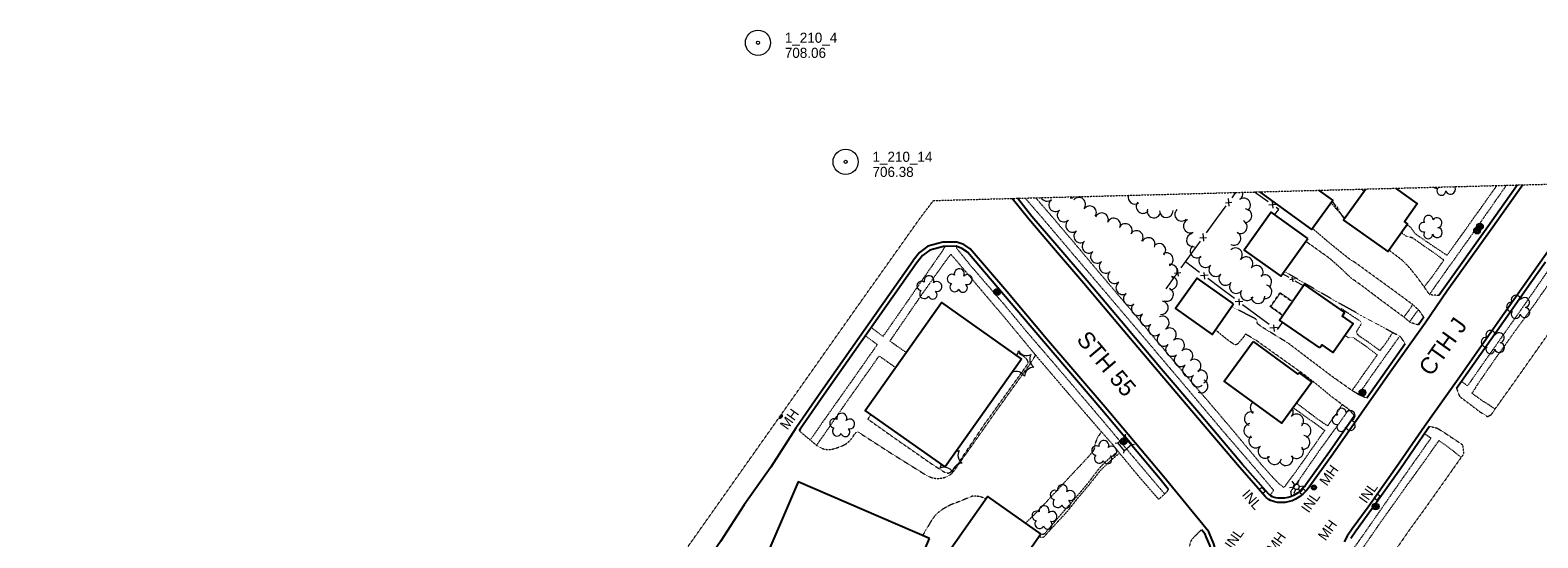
# Model space of a CAD drawing. Extents: x 863487 to 870045, y 569252 to 575761.
# Tile 29 of 66: x 864977 to 865876, y 572362 to 572664. Entities that reach past the tile are written whole.
import ezdxf
from ezdxf.enums import TextEntityAlignment as Align

# ---------------------------------------------------------------- set-up
doc = ezdxf.new("R2010")
doc.units = 0
doc.header["$LTSCALE"] = 0.005
doc.header["$MEASUREMENT"] = 0
for name, pattern in [('DGN Style 3', [37.5, 25, -12.5]), ('DGN Style 4', [56.5, 25, -12.5, 6.5, -12.5]), ('DGN Style 5', [20, 10, -10])]:
    doc.linetypes.add(name, pattern=pattern)
for name, color, linetype, lineweight in [('E_DRN_Grate', 5, 'Continuous', 15), ('E_DWY', 2, 'DGN Style 3', 15), ('E_LAND_Vegetation', 3, 'Continuous', 15), ('E_MAP_Limits', 3, 'DGN Style 3', 15), ('E_MAP_PassPoints', 40, 'Continuous', 15), ('E_MISCPROP', 30, 'Continuous', 15), ('E_MISCPROP_HvyDash', 241, 'DGN Style 3', 25), ('E_MISCPROP_HvyLine', 241, 'Continuous', 25), ('E_MISCPROP_Railing', 30, 'Continuous', 15), ('E_PATH_Sidewalk', 2, 'DGN Style 5', 15), ('E_RDWY', 21, 'Continuous', 25), ('E_RDWY_Name', 21, 'Continuous', 15), ('E_UTL_AboveGroundPipe', 30, 'DGN Style 4', 15)]:
    doc.layers.add(name, color=color, linetype=linetype, lineweight=lineweight)
doc.styles.add('Style-IGR_FONT_0', font='IGR_FONT_0.shx')
doc.styles.add('Style-IGR_FONT_1', font='IGR_FONT_1.shx')

# ---------------------------------------------------------------- blocks, each defined once
blk = doc.blocks.new('PP')
at = {"layer": 'E_MAP_PassPoints', "color": 40, "linetype": 'Continuous', "lineweight": 0}
for radius in [7.5, 0.96]:
    blk.add_circle((0, 0), radius, dxfattribs=at)
blk = doc.blocks.new('POLE')
at = {"layer": 'E_MISCPROP', "color": 20, "linetype": 'Continuous', "lineweight": 0}
for centre, radius in [((-0.01, 0.02), 2.02), ((-0.01, 0.03), 1.52), ((0, -0.01), 1.01), ((0, 0), 0.502)]:
    blk.add_circle(centre, radius, dxfattribs=at)
blk = doc.blocks.new('TREE')
at = {"layer": 'E_LAND_Vegetation', "color": 93, "linetype": 'Continuous', "lineweight": 0}
for centre, radius, start, end in [((-4.47, 0.2), 2.78, 78.07164, 279.08269), ((-1.47, 4.28), 2.78, 1.39463, 209.16762), ((3.57, 2.42), 2.97, 278.42374, 139.65762), ((-2.01, -4.2), 2.61, 140.77979, 358.71239), ((3.46, -3.43), 2.97, 196.07455, 79.04782)]:
    blk.add_arc(centre, radius, start, end, dxfattribs=at)
blk = doc.blocks.new('INL_2')
at = {"layer": 'E_MISCPROP_Railing', "color": 40, "linetype": 'Continuous', "lineweight": 0, "style": 'Style-IGR_FONT_0'}
blk.add_text('INL', height=6, rotation=0.00004, dxfattribs=at).set_placement((-5.74, -3.01))
blk = doc.blocks.new('INLT')
at = {"layer": 'E_MISCPROP_Railing', "color": 40, "linetype": 'Continuous', "lineweight": 0, "flags": 128}
blk.add_lwpolyline([(3, -2), (3, 0), (0, 0), (0, -2), (3, -2)], dxfattribs=at)
blk = doc.blocks.new('INL_9')
at = {"layer": 'E_MISCPROP_Railing', "color": 40, "linetype": 'Continuous', "lineweight": 0, "style": 'Style-IGR_FONT_0'}
blk.add_text('INL', height=6, rotation=0.00001, dxfattribs=at).set_placement((-5.74, -3.01))
blk = doc.blocks.new('INL_10')
at = {"layer": 'E_MISCPROP_Railing', "color": 40, "linetype": 'Continuous', "lineweight": 0, "style": 'Style-IGR_FONT_0'}
blk.add_text('INL', height=6, rotation=0.00002, dxfattribs=at).set_placement((-5.74, -3.01))
blk = doc.blocks.new('MHO_2')
at = {"layer": 'E_DRN_Grate', "color": 20, "linetype": 'Continuous', "lineweight": 0}
for centre, radius in [((0.06, 0.01), 1.5), ((0.07, 0.01), 1.22), ((0.06, 0), 0.968), ((0.03, -0.01), 0.605)]:
    blk.add_circle(centre, radius, dxfattribs=at)
blk = doc.blocks.new('PED')
at = {"layer": 'E_UTL_AboveGroundPipe', "color": 101, "linetype": 'Continuous', "lineweight": 13}
for p, q in [((-3.12, 2.9), (-4.17, 3.96)), ((2.88, 2.9), (3.94, 3.96)), ((-4.18, -4.16), (-3.12, -3.1)), ((3.94, -4.16), (2.88, -3.1))]:
    blk.add_line(p, q, dxfattribs=at)
at = {"layer": 'E_UTL_AboveGroundPipe', "color": 101, "linetype": 'Continuous', "lineweight": 13, "flags": 128}
blk.add_lwpolyline([(-3.12, -3.1), (2.88, -3.1), (2.88, 2.9), (-3.12, 2.9)], close=True, dxfattribs=at)
blk = doc.blocks.new('LTP')
at = {"layer": 'E_MISCPROP', "color": 20, "linetype": 'Continuous', "lineweight": 0}
for p, q in [((-1.64, 0.07), (-4.24, 0.14)), ((-0.8, 1.43), (-2, 3.73)), ((0.9, 1.42), (2.27, 3.65)), ((-0.88, -1.42), (-2.24, -3.61)), ((0.76, -1.47), (2, -3.65)), ((1.64, -0.02), (4.16, -0.09))]:
    blk.add_line(p, q, dxfattribs=at)
blk.add_circle((0, 0), 1.64, dxfattribs=at)

msp = doc.modelspace()

# ---------------------------------------------------------------- linework, layer by layer
at = {"layer": 'E_DRN_Grate', "color": 20, "linetype": 'Continuous'}
for centre, radius, start, end in [((865424.27, 572434.3), 1.5, 242.00411, 47.60594), ((865424.27, 572434.3), 1.22, 243.59596, 46.01409), ((865424.28, 572434.29), 0.968, 245.10281, 44.50724), ((865424.27, 572434.26), 0.605, 250.73777, 38.87228)]:
    msp.add_arc(centre, radius, start, end, dxfattribs=at)
at = {"layer": 'E_DWY', "color": 51, "linetype": 'DGN Style 3', "flags": 128}
for points in [[(865761.11, 572552.22), (865759.83, 572553.14), (865752.62, 572561.33)], [(865808.02, 572493.02), (865804.99, 572497.34), (865804.92, 572497.36), (865801.14, 572500.75), (865790.64, 572508.51), (865776.13, 572519.01), (865767.53, 572525.26), (865763.29, 572527.99), (865756.32, 572533.59), (865749.47, 572539.21), (865742.45, 572545.24), (865741.56, 572546.06)], [(865804.81, 572488.43), (865799.94, 572489.88), (865796.04, 572493.18), (865783.1, 572502.71), (865770.38, 572512.35), (865764.79, 572516.24), (865757.8, 572522.86), (865752.67, 572527.41), (865750.51, 572529.05), (865737.58, 572538.29)], [(865816.94, 572505.96), (865811.48, 572506.41), (865808.32, 572510.91), (865803.88, 572517.06), (865799.54, 572522.45), (865795.55, 572526.61), (865792.25, 572529.2), (865788.58, 572532), (865787.1, 572533.1)], [(865796.87, 572477.19), (865793.97, 572481.71), (865789.38, 572483.84), (865781.54, 572488.32), (865772.75, 572492.9), (865761.85, 572499.02), (865756.21, 572502.14), (865738.47, 572512.39), (865727.18, 572518.97), (865724.83, 572520.4)], [(865774.06, 572444.76), (865769.19, 572446.94), (865764.98, 572449.53), (865753.43, 572457.68), (865739.82, 572467.95), (865727.16, 572477.61), (865713.31, 572486.07), (865709.15, 572488.89), (865708.81, 572489.23), (865708.67, 572489.83), (865708.66, 572490.39), (865708.56, 572491), (865708.3, 572491.49), (865707.77, 572492.04), (865699.71, 572496.17), (865693.41, 572499.24)], [(865827.47, 572450.58), (865829.29, 572445.84), (865833.5, 572442.7), (865841.22, 572436.82), (865845.99, 572433.84), (865848.27, 572435.06), (865850.21, 572438.09), (865857.06, 572447.6), (865867.62, 572462.51), (865879.01, 572478.7), (865889.31, 572493.2), (865894.02, 572489.84), (865903.42, 572483.57), (865910.89, 572478.08), (865925.71, 572467.53), (865934.81, 572461.43), (865948.77, 572451.58), (865961.3, 572442.56), (865969.61, 572437.11), (865969.73, 572434.86)], [(865766.71, 572434.26), (865764.9, 572436.35), (865764.34, 572437.01), (865763.18, 572438.29), (865759.11, 572441.23), (865752.56, 572446.06), (865745.2, 572452.22), (865741.37, 572455.24), (865737.56, 572458.23), (865708.29, 572479.09), (865701.74, 572483.02), (865700.95, 572481.84), (865700.04, 572480.55), (865698.59, 572478.87), (865697.55, 572477.67), (865696.97, 572477.11), (865696.3, 572476.72), (865695.42, 572476.64), (865694.43, 572477.22), (865692.6, 572478.42), (865690.85, 572479.7), (865689.57, 572480.78), (865688.28, 572481.82), (865686.84, 572482.96), (865685.93, 572483.76), (865685.1, 572484.42), (865684.41, 572484.92), (865683.65, 572485.47)], [(865435.75, 572425.41), (865446.34, 572416.52), (865447.91, 572415.66), (865449.23, 572414.97), (865450.79, 572414.45), (865453.3, 572414.19), (865454.86, 572414.31), (865456.84, 572414.84), (865458.36, 572415.3), (865460.32, 572416.03), (865462.25, 572416.8), (865464.07, 572417.88), (865465.67, 572419.2), (865467.36, 572421.28), (865468.68, 572423.29), (865469.46, 572424.24), (865470.51, 572424.81), (865471.31, 572424.36), (865471.78, 572424.09), (865488.96, 572413.01), (865505.04, 572402.94), (865512.16, 572398.53), (865514.09, 572397.73), (865516.07, 572397.14), (865518.39, 572396.98), (865519.66, 572397.1), (865520.79, 572397.23), (865522.43, 572397.61), (865523.46, 572397.98), (865524.4, 572398.41), (865525.64, 572399.22), (865526.41, 572399.8), (865526.86, 572400.22), (865527.37, 572400.74), (865527.86, 572401.28), (865553.1, 572437.05), (865573.09, 572464.89), (865576.65, 572470.42), (865594.61, 572449.38), (865615.85, 572424.73), (865614.99, 572423.59), (865613.95, 572422.03), (865613.14, 572420.48), (865612.41, 572418.75), (865612, 572417.13), (865611.64, 572414.98), (865610.99, 572413.48), (865609.49, 572411.53), (865607.43, 572409.21), (865604.24, 572405.75), (865600.89, 572402.24), (865596.84, 572397.93), (865592.96, 572393.75), (865589.94, 572390.42), (865586.12, 572386.37), (865582.7, 572382.68), (865580.6, 572380.48), (865579.16, 572378.87), (865577.66, 572377.3), (865576.23, 572375.87), (865574.72, 572374.3), (865572.95, 572372.65), (865571.47, 572371.26), (865570.58, 572370.32)], [(865478.61, 572435.05), (865476.64, 572432.36), (865491.56, 572421.78), (865514.83, 572405.56), (865521.4, 572401.35), (865522.28, 572400.9), (865523.15, 572400.55), (865524.28, 572400.18), (865524.96, 572400.28), (865525.69, 572400.63), (865526.53, 572401.31), (865527.39, 572402.19), (865528.77, 572403.66), (865529.65, 572404.71), (865546.04, 572429.09), (865572, 572465.22), (865572.19, 572465.78), (865572.19, 572466.35), (865571.99, 572467.07), (865571.57, 572467.78), (865570.77, 572468.63), (865569.76, 572469.5), (865568.46, 572470.41), (865566.7, 572471.41)], [(865811.42, 572428.02), (865815.89, 572427), (865820.34, 572424.21), (865825.23, 572420.97), (865831.17, 572417), (865831.7, 572411.43), (865830.24, 572409.6), (865820.23, 572395.4), (865809.84, 572380.76), (865804.59, 572373.48), (865799.1, 572365.92), (865794.09, 572358.65), (865784.04, 572344.61), (865788.53, 572340.58), (865794.56, 572336.09), (865797.5, 572334.28), (865805.34, 572328.59), (865808.8, 572326.18), (865811.31, 572324.36), (865813.25, 572323.05), (865815.31, 572321.81), (865817.05, 572320.73), (865818.57, 572319.91), (865819.9, 572319.43), (865821.36, 572319.02), (865823.06, 572318.57), (865827.73, 572317.56), (865836.54, 572315.94), (865838.67, 572315.59), (865840.28, 572315.23), (865842.78, 572314.82), (865849.21, 572313.63), (865848.86, 572295.7), (865843.53, 572290.13)], [(865655.7, 572390.6), (865654.98, 572389.3), (865654.67, 572388.83), (865654.37, 572388.51), (865653.78, 572387.91), (865649.98, 572384.58), (865639.13, 572397.02), (865626.62, 572412.1), (865621.1, 572407.44), (865615.11, 572401.62), (865608.06, 572392.64), (865601.65, 572385.19), (865595.88, 572377.78), (865581.3, 572361.96), (865580.91, 572361.74), (865580.01, 572361.85), (865579.26, 572362.2), (865578.87, 572362.43)], [(865624.3, 572411.93), (865621.44, 572409.67), (865618.11, 572406.74), (865617.04, 572405.71), (865616, 572404.57), (865614.96, 572403.46), (865613.8, 572402.09), (865612.52, 572400.4), (865610.94, 572398.37), (865609.13, 572395.88), (865607.59, 572394), (865605.8, 572391.84), (865604.14, 572389.78), (865602.4, 572387.73), (865600.76, 572385.85), (865598.93, 572383.73), (865596.91, 572381.37), (865593.95, 572378.15), (865581.77, 572363.88), (865581.12, 572363.62), (865580.33, 572363.69), (865579.83, 572363.79)], [(865547.11, 572384.96), (865546.44, 572385.15), (865545.09, 572385.63), (865543.59, 572386.07), (865541.77, 572386.38), (865539.54, 572386.54), (865537.86, 572386.05), (865535.78, 572385.15), (865533, 572383.98), (865530.68, 572383.04), (865528.54, 572382.25), (865526.13, 572381.31), (865523.95, 572380.24), (865521.62, 572378.9), (865519.29, 572377.3), (865517.66, 572375.82), (865516.42, 572374.45), (865514.67, 572372.05), (865513.81, 572370.68), (865513.32, 572369.84), (865512.71, 572368.76), (865511.99, 572367.48), (865510.83, 572365.56), (865509.68, 572363.64), (865509.35, 572363.05)], [(865675.48, 572366.46), (865669.95, 572360.95), (865669.67, 572360.58), (865669.13, 572359.64), (865668.69, 572358.49), (865668.29, 572356.43), (865668, 572354.28), (865667.96, 572351.64), (865667.96, 572348.96), (865667.84, 572346.38), (865667.84, 572343.4), (865667.67, 572340.46), (865667.29, 572337.88), (865666.62, 572336.58), (865665.3, 572334.84), (865663.42, 572332.69), (865661.46, 572330.41), (865659.63, 572328.35), (865657.86, 572326.32), (865656.24, 572324.41), (865654.98, 572323.07), (865654.36, 572322.42), (865653.42, 572321.19), (865653.05, 572320.61), (865652.7, 572319.61), (865653.04, 572318.55), (865654.05, 572317.37), (865655.72, 572316.06), (865657.5, 572314.79), (865659.35, 572313.38), (865660.74, 572312.29), (865661.9, 572311.44), (865662.72, 572310.86), (865655.66, 572300.93)]]:
    msp.add_lwpolyline(points, dxfattribs=at)
at = {"layer": 'E_LAND_Vegetation', "color": 93, "linetype": 'Continuous'}
for centre, radius, start, end in [((865696.14, 572566.75), 4.03, 303.23255, 10.39419), ((865815.77, 572572.6), 2.78, 228.7841, 281.61804), ((865818.42, 572568.31), 2.61, 143.31514, 1.24775), ((865823.85, 572569.32), 2.97, 198.60991, 30.682), ((865583.43, 572566.12), 3.96, 207.62787, 310.75923), ((865588.48, 572559.95), 3.96, 129.06993, 309.05461), ((865597.1, 572567.95), 3.96, 275.9078, 307.40611), ((865602.44, 572560.43), 3.96, 319.55949, 139.54417), ((865608.88, 572555.4), 3.96, 326.78435, 146.76903), ((865635.87, 572564.51), 4.03, 163.26573, 303.00591), ((865640.62, 572558.96), 4.03, 140.77116, 320.75583), ((865700.63, 572559.93), 4.03, 306.56324, 126.54792), ((865593.5, 572553.9), 3.96, 130.79371, 310.77838), ((865598.55, 572547.63), 3.96, 127.18337, 307.16804), ((865616.02, 572551.22), 3.96, 336.89174, 156.87642), ((865623.24, 572548.09), 3.96, 335.45714, 155.44181), ((865647.13, 572556.33), 4.03, 164.97823, 344.96291), ((865654.49, 572556.49), 4.03, 181.43393, 1.41861), ((865663.64, 572554.36), 4.03, 134.11144, 314.09612), ((865668.75, 572547.39), 4.03, 114.75971, 294.74439), ((865698.69, 572546.9), 4.03, 244.15971, 64.14439), ((865701.48, 572553.54), 4.03, 265.74363, 85.7283), ((865603.4, 572541.4), 3.96, 127.95295, 307.93763), ((865630.22, 572544.83), 3.96, 329.56384, 149.54851), ((865636.72, 572540.65), 3.96, 324.40896, 144.39364), ((865643.85, 572536.49), 3.96, 334.33224, 154.31691), ((865670.61, 572539.02), 4.03, 99.41609, 279.40076), ((865694.87, 572539.96), 4.03, 240.863, 60.84768), ((865608.28, 572535.23), 3.96, 129.52725, 309.51193), ((865613.31, 572529.2), 3.96, 131.35924, 311.34392), ((865650.19, 572533.03), 3.96, 316.58863, 136.57331), ((865654.66, 572527.41), 3.96, 297.18195, 117.16663), ((865672.81, 572532.42), 4.03, 128.69159, 308.67627), ((865695.75, 572530.32), 4.03, 314.98075, 134.96543), ((865618.54, 572523.23), 3.96, 130.91824, 310.90291), ((865657.18, 572520.52), 3.96, 282.8269, 102.81158), ((865677.95, 572526.71), 4.03, 138.03417, 318.01884), ((865683.96, 572521.42), 4.03, 139.21039, 319.19507), ((865702.06, 572524.98), 4.03, 321.10759, 141.09227), ((865708.2, 572519.86), 4.03, 319.60337, 139.58804), ((865623.66, 572517.14), 3.96, 129.91401, 309.89869), ((865628.48, 572510.56), 3.96, 123.62028, 303.60496), ((865657.08, 572513.46), 3.96, 261.97404, 81.95872), ((865689.92, 572516.12), 4.03, 141.17425, 321.15893), ((865696.22, 572511.28), 4.03, 144.01719, 324.00187), ((865713.27, 572514.22), 4.03, 307.41887, 127.40354), ((865632.9, 572504.06), 3.96, 125.18836, 305.17304), ((865654.82, 572506.53), 3.96, 246.41385, 66.39853), ((865702.71, 572507.09), 4.03, 152.59066, 332.57534), ((865709.17, 572505.26), 4.03, 183.83972, 3.82439), ((865713.32, 572508.29), 4.03, 255.92969, 75.91437), ((865637.68, 572498.03), 3.96, 131.41372, 311.3984), ((865651.73, 572498.69), 3.96, 261.37663, 81.36131), ((865642.79, 572491.92), 3.96, 130.34301, 310.32769), ((865647.78, 572485.97), 3.96, 134.43692, 314.42159), ((865652.28, 572489.74), 3.96, 296.12819, 116.11286), ((865656.53, 572482.7), 3.96, 305.30015, 125.28483), ((865652.98, 572479.78), 3.96, 129.93093, 309.91561), ((865661.34, 572476.31), 3.96, 307.33258, 127.31726), ((865560.69, 572473.49), 5.72, 323.80688, 355.96614), ((865571.35, 572475.97), 5.72, 210.20124, 295.96615), ((865578.82, 572467.98), 5.72, 150.20124, 235.96616), ((865658.08, 572473.72), 3.96, 130.0421, 310.02677), ((865663.17, 572467.64), 3.96, 129.8528, 309.83747), ((865666.37, 572470.08), 3.96, 309.75416, 129.73883), ((865564.98, 572455.03), 5.72, 30.20123, 113.57525), ((865575.64, 572457.51), 5.72, 90.20124, 175.96615), ((865668.17, 572461.45), 3.96, 128.89183, 308.8765), ((865671.16, 572464.02), 3.96, 304.39531, 124.37999), ((865675.12, 572457.49), 3.96, 297.01235, 116.99703), ((865673.35, 572455.56), 3.96, 131.10421, 311.08888), ((865675.37, 572451.99), 3.96, 243.15324, 63.13792), ((865708.68, 572439.24), 4.14, 127.50449, 234.08787), ((865705.18, 572432.59), 4.14, 71.69871, 251.68339), ((865726.08, 572436.72), 4.14, 318.28183, 27.14611), ((865732.14, 572431.25), 4.14, 315.41553, 135.40021), ((865704.88, 572425.59), 4.14, 99.32799, 279.31266), ((865736.56, 572425.52), 4.14, 291.65869, 111.64337), ((865707.78, 572419.32), 4.14, 132.27958, 312.26426), ((865713.35, 572413.19), 4.14, 132.27958, 312.26426), ((865732.1, 572413.01), 4.14, 220.84163, 40.82631), ((865735.9, 572418.51), 4.14, 261.92951, 81.91419), ((865532.92, 572400.41), 5.72, 90.20124, 175.96615), ((865528.63, 572418.87), 5.72, 277.892, 295.96615), ((865536.1, 572410.88), 5.72, 150.20124, 235.96616), ((865719, 572409.49), 4.14, 170.21739, 350.20207), ((865725.83, 572408.88), 4.14, 203.07149, 23.05617), ((865514.78, 572405.93), 5.72, 330.20123, 355.25507), ((865522.26, 572397.94), 5.72, 30.20123, 115.96614)]:
    msp.add_arc(centre, radius, start, end, dxfattribs=at)
at = {"layer": 'E_MAP_Limits', "color": 73, "linetype": 'DGN Style 3', "flags": 128}
for points in [[(865515.79, 572562.58), (866055.19, 572576.92), (866319.09, 572588.26), (866674.13, 572605.71)], [(864977.48, 571801.93), (865071.54, 571934.97), (865183.83, 572094.36), (865292.53, 572247.42), (865413.02, 572418.02), (865469.73, 572498.43), (865508.1, 572552.5), (865515.79, 572562.58)]]:
    msp.add_lwpolyline(points, dxfattribs=at)
at = {"layer": 'E_MISCPROP_HvyDash', "color": 241, "linetype": 'DGN Style 3', "flags": 128}
msp.add_lwpolyline([(865723.97, 572494.1), (865716.63, 572499.32), (865722.41, 572507.56), (865729.68, 572502.36)], dxfattribs=at)
at = {"layer": 'E_MISCPROP_HvyLine', "color": 241, "linetype": 'Continuous', "flags": 128}
for points in [[(865711.04, 572567.77), (865710.71, 572567.31), (865741.05, 572545.35), (865753.66, 572562.76), (865745.48, 572568.69)], [(865773.33, 572569.43), (865760.18, 572550.91), (865786.49, 572532.23), (865798.23, 572548.77), (865796.41, 572550.07), (865804.08, 572560.87), (865791.36, 572569.91)]]:
    msp.add_lwpolyline(points, dxfattribs=at)
for points in [[(865738.81, 572540.01), (865716.98, 572555.56), (865700.91, 572533), (865722.73, 572517.45)], [(865694.63, 572500.96), (865672.86, 572516.39), (865660, 572498.24), (865681.77, 572482.81)], [(865746.07, 572474.72), (865722.05, 572491.33), (865736.71, 572512.52), (865760.76, 572495.89), (865759.24, 572493.68), (865765.88, 572489.09), (865754.01, 572471.94), (865747.34, 572476.55)], [(865568.2, 572468.07), (865522.79, 572403.83), (865475.11, 572437.53), (865520.51, 572501.77)], [(865706.25, 572478.57), (865732.99, 572459.07), (865733.6, 572459.91), (865741.24, 572454.34), (865723.44, 572429.93), (865689.06, 572454.99)], [(865513.47, 572361.28), (865435.1, 572394.9), (865411.15, 572339.06), (865489.52, 572305.44)], [(865579.83, 572363.79), (865527.11, 572289.04), (865495.32, 572311.46), (865548.04, 572386.22)]]:
    msp.add_lwpolyline(points, close=True, dxfattribs=at)
at = {"layer": 'E_MISCPROP_Railing', "color": 40, "linetype": 'Continuous'}
for p, q in [((865689.73, 572561.14), (865693.63, 572561.5)), ((865692.07, 572559.24), (865691.67, 572563.8)), ((865719.99, 572560.23), (865715.65, 572559.82)), ((865718.2, 572557.99), (865717.82, 572561.71)), ((865756.48, 572558.82), (865755.97, 572556.81)), ((865755.12, 572558), (865757.46, 572557.39)), ((865674.53, 572540.26), (865678.43, 572540.62)), ((865676.86, 572538.36), (865676.46, 572542.92)), ((865659.36, 572519.34), (865663.26, 572519.73)), ((865661.71, 572517.46), (865661.28, 572522.01)), ((865679.38, 572518.05), (865674.8, 572517.71)), ((865677.44, 572515.73), (865677.13, 572519.65)), ((865731.28, 572515.97), (865728.16, 572515.36)), ((865730.15, 572514.22), (865729.6, 572516.89)), ((865700.11, 572502.47), (865695.53, 572502.14)), ((865698.18, 572500.16), (865697.87, 572504.08)), ((865720.84, 572486.9), (865716.27, 572486.57)), ((865718.91, 572484.58), (865718.6, 572488.51))]:
    msp.add_line(p, q, dxfattribs=at)
at = {"layer": 'E_MISCPROP_Railing', "color": 40, "linetype": 'Continuous', "flags": 128}
for points in [[(865693.72, 572564.26), (865695.99, 572567.37)], [(865707.06, 572567.61), (865706.98, 572567.66)], [(865715.2, 572561.77), (865707.06, 572567.61)], [(865684.7, 572551.86), (865690.13, 572559.32)], [(865719.04, 572554.09), (865721.54, 572557.23), (865719.93, 572558.39)], [(865753.27, 572562.22), (865755.5, 572558.95)], [(865678.52, 572543.38), (865684.7, 572551.86)], [(865757.32, 572556.28), (865760.46, 572551.69)], [(865669.49, 572530.98), (865674.93, 572538.44)], [(865663.33, 572522.48), (865665.95, 572526.11), (865669.49, 572530.98)], [(865674.37, 572519.78), (865665.95, 572526.11)], [(865654.38, 572510.03), (865659.77, 572517.52)], [(865686.68, 572510.54), (865679.27, 572516.1)], [(865727.69, 572516.74), (865723.81, 572518.97)], [(865736.23, 572511.83), (865731.37, 572514.63)], [(865695.1, 572504.21), (865686.68, 572510.54)], [(865707.41, 572494.97), (865700, 572500.53)], [(865715.84, 572488.64), (865707.41, 572494.97)], [(865723.73, 572490.17), (865720.62, 572485.71)]]:
    msp.add_lwpolyline(points, dxfattribs=at)
at = {"layer": 'E_PATH_Sidewalk', "color": 51, "linetype": 'DGN Style 5', "flags": 128}
for points in [[(865772.24, 572568.09), (865770.43, 572569.35)], [(865797.86, 572548.25), (865800.17, 572546.52), (865802.54, 572543.13), (865809.51, 572538.17), (865815.34, 572534.31), (865821.85, 572529.93), (865830.91, 572542.56), (865851.52, 572571.51)], [(865857.13, 572571.65), (865850.37, 572561.95), (865832.86, 572537.01), (865820.12, 572519.18), (865811.32, 572506.63)], [(865570.38, 572564.03), (865581.63, 572551.01), (865596.32, 572533.66), (865612.57, 572514.64), (865629.37, 572494.88), (865644.73, 572476.79), (865670.31, 572446.55), (865687.66, 572425.95), (865707.35, 572403.07), (865718.39, 572390.05), (865716.46, 572386.92)], [(865730.17, 572439.16), (865735.61, 572435.25), (865737.79, 572433.56), (865742.19, 572430.57), (865748.88, 572425.63), (865738.51, 572410.78), (865731.55, 572400.93), (865724.58, 572391.6), (865721.93, 572393.64), (865718.6, 572397), (865712.51, 572403.71), (865693.48, 572426.51), (865680.81, 572441.41), (865673.85, 572449.45), (865645.77, 572482.64), (865632.43, 572498.62), (865614.97, 572519.14), (865599.35, 572537.73), (865585.36, 572554.22), (865577.91, 572562.78), (865576.71, 572564.2)], [(865808.19, 572511.09), (865812.98, 572517.19), (865819.93, 572527.07), (865814.22, 572531.28), (865806.42, 572536.59), (865801.24, 572540.32), (865797.8, 572541.15), (865794.43, 572543.42)], [(865522.66, 572535.24), (865521.19, 572532.71), (865502.85, 572506.31), (865485.69, 572481.63), (865478.69, 572486.88)], [(865529.72, 572535.21), (865529.37, 572534.37), (865537.64, 572524.1), (865558.3, 572500.12), (865571.11, 572484.64), (865588.71, 572464.2), (865605.21, 572444.83), (865619.63, 572427.84), (865630.79, 572414.56), (865644.32, 572398.55), (865653.57, 572387.72)], [(865489.84, 572478.82), (865499.22, 572492.59), (865509.24, 572507.12), (865521.12, 572523.88), (865526.11, 572530.54), (865529.31, 572526.92), (865548.48, 572504.18), (865557.3, 572493.89), (865576.65, 572470.42)], [(865884.92, 572525.16), (865877.26, 572514.03), (865866.66, 572498.65), (865854.71, 572481.68), (865841.45, 572462.88), (865834.03, 572452.13), (865830.43, 572454.75)], [(865850.39, 572438.34), (865846.75, 572440.83), (865842.34, 572443.57), (865836.7, 572447.67), (865840.54, 572453.75), (865849.57, 572466.85), (865862.8, 572485.38), (865872.71, 572498.94), (865884.22, 572515.52), (865889.09, 572522.34)], [(865789.35, 572483.86), (865784.95, 572477.14), (865781.82, 572473.14), (865775.92, 572477.48), (865769.74, 572481.66), (865768.65, 572482.6), (865767.97, 572483.63), (865767.91, 572484.48), (865768.56, 572485.58), (865769.66, 572487.22), (865770.41, 572488.39), (865770.66, 572489.51), (865770.49, 572490.22), (865770.05, 572490.69), (865763.09, 572495.27), (865758.89, 572498.14), (865758.52, 572497.43)], [(865801.29, 572500.61), (865799.18, 572497.24), (865796.04, 572493.18)], [(865804.82, 572497.46), (865802.65, 572494.82), (865799.41, 572490.32)], [(865475.23, 572481.96), (865482.27, 572476.81), (865467.14, 572455.18), (865450.85, 572432.19), (865442.32, 572419.89)], [(865489.84, 572478.82), (865499.54, 572472.1)], [(865761.09, 572482.17), (865762.94, 572480.86), (865764.06, 572480.89), (865765.13, 572481.09), (865766.01, 572480.82), (865766.72, 572480.47), (865771.69, 572477.06), (865780.24, 572470.68), (865771.81, 572458.83), (865765.19, 572449.4)], [(865769.09, 572447), (865778.67, 572460.77), (865793.68, 572481.84)], [(865446.1, 572416.73), (865452.13, 572425.28), (865463.12, 572441.25), (865483.45, 572470.01), (865493.14, 572463.05)], [(865759.32, 572441.08), (865756.72, 572436.93), (865750.59, 572428.28), (865744.34, 572432.58), (865737.85, 572437.51), (865737.25, 572437.98), (865732.17, 572441.92)], [(865763.32, 572438.13), (865756.56, 572428.62), (865745.31, 572413.07), (865735.6, 572399.03), (865728.61, 572389.28), (865728.6, 572389.27), (865729.04, 572386.3)], [(865626.62, 572412.1), (865621.6, 572418.39), (865615.8, 572424.8)], [(865808.39, 572423.66), (865810.33, 572422.39), (865812.21, 572421.09), (865807.86, 572414.88), (865798.39, 572401.48), (865788.93, 572387.96), (865782.36, 572378.5), (865774.22, 572366.8), (865770.1, 572360.91), (865767.11, 572356.74), (865764.83, 572353.58), (865762.67, 572350.85), (865762.27, 572350.36), (865761.95, 572350), (865761.49, 572349.65), (865760.22, 572349.65)], [(865842.57, 572314.85), (865842.65, 572306.63), (865842.43, 572303.03), (865842.43, 572299.65), (865842.25, 572296.72), (865841.99, 572295.47), (865837.95, 572295.49), (865831.07, 572296.22), (865824.9, 572297.44), (865817.57, 572299.21), (865810.77, 572301.88), (865805.07, 572304.36), (865799.95, 572307.13), (865795.44, 572310.1), (865789.31, 572314.58), (865784.29, 572319.03), (865779.88, 572323.61), (865775.7, 572328.07), (865769.09, 572335.47), (865767.13, 572337.9), (865766.2, 572339.79), (865765.75, 572342.02), (865765.71, 572344.68), (865766.11, 572346.34), (865766.67, 572347.88), (865767.02, 572348.54), (865767.33, 572349.12), (865771.38, 572355.18), (865781.83, 572370.3), (865795.52, 572389.52), (865808.91, 572408.09), (865817.05, 572419.63), (865824.51, 572414.18), (865830.19, 572409.53)]]:
    msp.add_lwpolyline(points, dxfattribs=at)
at = {"layer": 'E_RDWY', "color": 21, "linetype": 'Continuous', "flags": 128}
for points in [[(865866.89, 572571.91), (865848.07, 572545.41), (865821.87, 572508.71), (865808.69, 572489.6), (865788.01, 572460.3), (865753.77, 572411.46), (865740.12, 572392.34), (865739.07, 572391.03), (865737.96, 572389.83), (865735.85, 572387.59), (865734.02, 572386.23), (865731.55, 572384.72), (865729.51, 572383.76), (865727.81, 572383.24), (865725.3, 572382.73), (865723.38, 572382.69), (865720.87, 572382.68), (865719.1, 572382.98), (865717.92, 572383.38), (865716.64, 572383.87), (865715.52, 572384.5), (865714.84, 572385.01), (865714.24, 572385.52), (865714.04, 572385.74), (865713.72, 572385.96), (865698.12, 572403.65), (865673.15, 572433.15), (865649.59, 572460.62), (865628.85, 572485.38), (865605.36, 572513.05), (865587.39, 572534.21), (865572.53, 572551.46), (865562.7, 572563.83)], [(865910.76, 572573.08), (865907.34, 572568.29), (865887.24, 572539.76), (865869.73, 572514.89), (865853.41, 572491.82), (865828.43, 572456.25), (865808.32, 572427.96), (865791.93, 572404.19), (865774.79, 572379.94), (865765.33, 572366.96), (865762.26, 572362.53), (865760.54, 572359.27)], [(865863.77, 572571.83), (865846.03, 572546.86), (865819.82, 572510.15), (865816.94, 572505.96)], [(865766.71, 572434.26), (865751.73, 572412.9), (865738.13, 572393.85), (865737.18, 572392.67), (865736.13, 572391.53), (865734.18, 572389.46), (865732.62, 572388.3), (865730.37, 572386.92), (865728.61, 572386.1), (865727.2, 572385.67), (865725.03, 572385.22), (865723.35, 572385.19), (865721.08, 572385.18), (865719.72, 572385.41), (865718.77, 572385.73), (865717.71, 572386.14), (865716.89, 572386.6), (865716.41, 572386.96), (865715.98, 572387.32), (865715.69, 572387.65), (865715.38, 572387.85), (865700.01, 572405.28), (865675.05, 572434.77), (865651.5, 572462.24), (865630.77, 572487), (865607.27, 572514.67), (865589.29, 572535.83), (865574.45, 572553.06), (865565.83, 572563.91)], [(865613.26, 572222.89), (865616.31, 572227.16), (865641.36, 572262.58), (865674.64, 572309.69), (865681.58, 572320.63), (865684.35, 572328.91), (865685.75, 572335.66), (865686.04, 572344.26), (865685.51, 572348.7), (865682.79, 572358.11), (865680.62, 572363.27), (865679.76, 572365.17), (865652.81, 572398.09), (865618.03, 572439.51), (865583.2, 572480.18), (865559.47, 572508.28), (865537.7, 572533.8), (865533.88, 572536.33), (865529.78, 572537.86), (865521.42, 572537.71), (865512.49, 572535.3), (865507.48, 572531.57), (865503.72, 572526.78)], [(865655.7, 572390.6), (865650.88, 572396.49), (865616.13, 572437.89), (865581.3, 572478.56), (865557.56, 572506.66), (865536.02, 572531.91), (865532.73, 572534.09), (865529.35, 572535.35), (865521.77, 572535.22), (865513.6, 572533.01), (865509.24, 572529.77), (865505.69, 572525.23)], [(865503.65, 572526.67), (865448.58, 572448.45), (865434.38, 572427.75), (865433.75, 572426.9), (865418.89, 572403.82)], [(865505.69, 572525.23), (865450.64, 572447.02), (865436.41, 572426.3), (865435.75, 572425.41)], [(865880.47, 572525.8), (865871.77, 572513.45), (865855.45, 572490.38), (865830.47, 572454.8), (865827.47, 572450.58)], [(865808.02, 572493.02), (865806.64, 572491.03), (865804.81, 572488.43)], [(865796.87, 572477.19), (865785.97, 572461.74), (865774.06, 572444.76)], [(865811.42, 572428.02), (865810.37, 572426.53), (865793.98, 572402.76), (865776.82, 572378.48), (865767.37, 572365.51), (865764.4, 572361.23)], [(865418.89, 572403.82), (865402.98, 572381.35), (865388.86, 572359.44), (865378.72, 572344.66), (865371.72, 572334.29), (865360.92, 572322.57)], [(865636.19, 572259.59), (865639.32, 572264.02), (865672.56, 572311.08), (865679.3, 572321.71), (865681.93, 572329.56), (865683.26, 572335.96), (865683.54, 572344.15), (865683.05, 572348.2), (865680.43, 572357.27), (865678.33, 572362.27), (865677.62, 572363.84), (865675.48, 572366.46)]]:
    msp.add_lwpolyline(points, dxfattribs=at)

# ---------------------------------------------------------------- block references
at = {"layer": 'E_DRN_Grate', "color": 20, "linetype": 'Continuous', "xscale": 1.000001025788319, "yscale": 1.000001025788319, "zscale": 1.000001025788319, "rotation": 54.25544912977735}
msp.add_blockref('MHO_2', (865742.48, 572391.55), dxfattribs=at)
at = {"layer": 'E_LAND_Vegetation', "color": 93, "linetype": 'Continuous', "xscale": 1.000001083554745, "yscale": 1.000001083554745, "zscale": 1.000001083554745, "rotation": 2.535469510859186}
for p in [(865812.38, 572546.74), (865864.52, 572499.17), (865849.44, 572478.23), (865760.58, 572431.87)]:
    msp.add_blockref('TREE', p, dxfattribs=at)
at = {"layer": 'E_LAND_Vegetation', "color": 93, "linetype": 'Continuous', "rotation": 54.99005666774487}
for p in [(865531.09, 572514.59), (865513.05, 572510.47), (865461.06, 572428.58), (865617.2, 572412.39), (865592.51, 572386), (865581.62, 572373.51)]:
    msp.add_blockref('TREE', p, dxfattribs=at)
at = {"layer": 'E_MAP_PassPoints', "color": 40, "linetype": 'Continuous'}
for p in [(865411.19, 572656.57), (865411.19, 572656.57), (865463.44, 572585.63), (865463.44, 572585.63)]:
    msp.add_blockref('PP', p, dxfattribs=at)
at = {"layer": 'E_MISCPROP', "color": 20, "linetype": 'Continuous', "rotation": 310.0127227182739}
for name, p in [('POLE', (865841.37, 572547.08)), ('POLE', (865839.7, 572544.67)), ('POLE', (865771.36, 572448.14)), ('LTP', (865732.07, 572391.99)), ('POLE', (865779.24, 572380.27))]:
    msp.add_blockref(name, p, dxfattribs=at)
at = {"layer": 'E_MISCPROP', "color": 20, "linetype": 'Continuous', "xscale": 0.9999988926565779, "yscale": 0.9999988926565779, "zscale": 0.9999988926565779, "rotation": 54.37591312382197}
for p in [(865553.72, 572508.13), (865629.09, 572419.1)]:
    msp.add_blockref('POLE', p, dxfattribs=at)
at = {"layer": 'E_MISCPROP_Railing', "color": 40, "linetype": 'Continuous'}
for name, p, rotation in [('INL_10', (865705.24, 572384.8), 311.3938448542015), ('INLT', (865711.9, 572388.02), 131.3938448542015), ('INLT', (865737.65, 572389.5), 226.6857270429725), ('INL_9', (865740.18, 572382.43), 54.75185261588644), ('INL_9', (865774.51, 572388.1), 54.75185261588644), ('INLT', (865778.5, 572385.19), 54.75185261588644)]:
    msp.add_blockref(name, p, dxfattribs=dict(at, rotation=rotation))
at = {"layer": 'E_MISCPROP_Railing', "color": 40, "linetype": 'Continuous', "xscale": 1.000002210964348, "yscale": 1.000002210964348, "zscale": 1.000002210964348, "rotation": 54.76177677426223}
msp.add_blockref('INL_2', (865694.67, 572360.84), dxfattribs=at)
at = {"layer": 'E_UTL_AboveGroundPipe', "color": 101, "linetype": 'Continuous', "rotation": 310.0127227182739}
msp.add_blockref('PED', (865629.92, 572417.69), dxfattribs=at)

# ---------------------------------------------------------------- texts
at = {"layer": 'E_DRN_Grate', "color": 20, "linetype": 'Continuous', "style": 'Style-IGR_FONT_1'}
for rotation, p in [(54.37595, (865426.32, 572427.28)), (54.25551, (865747.75, 572393.87)), (54.25551, (865746.92, 572361.19)), (54.25551, (865716.44, 572353.89))]:
    msp.add_text('MH', height=6, rotation=rotation, dxfattribs=at).set_placement(p, align=Align.MIDDLE_LEFT)
at = {"layer": 'E_MAP_PassPoints', "color": 40, "linetype": 'Continuous', "style": 'Style-IGR_FONT_0'}
for s, p in [('1_210_4', (865427.19, 572656.57)), ('1_210_4', (865427.19, 572656.57)), ('708.06', (865427.19, 572647.57)), ('708.06', (865427.19, 572647.57)), ('1_210_14', (865479.44, 572585.63)), ('1_210_14', (865479.44, 572585.63)), ('706.38', (865479.44, 572576.63)), ('706.38', (865479.44, 572576.63))]:
    msp.add_text(s, height=6, dxfattribs=at).set_placement(p)
at = {"layer": 'E_RDWY_Name', "color": 21, "linetype": 'Continuous', "style": 'Style-IGR_FONT_0'}
for s, rotation, width, p in [('CTH J', 54.58169, 0.999887, (865812.37, 572457.32)), ('STH 55', 310.01284, 0.999347, (865600.52, 572479.52))]:
    msp.add_text(s, height=10, rotation=rotation, dxfattribs=dict(at, width=width)).set_placement(p)

doc.saveas('drawing.dxf')
